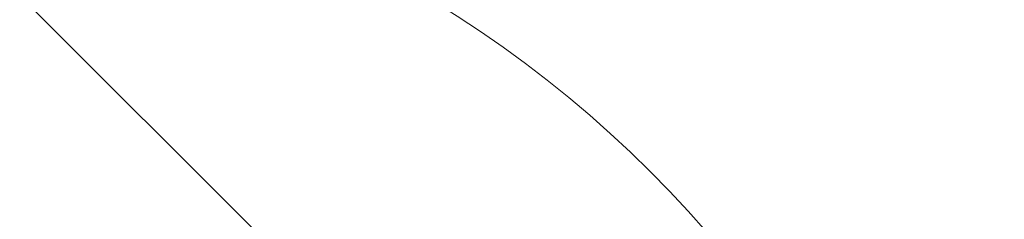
# Model space of a CAD drawing. Header units: metres. Extents: x 179483 to 180084, y 582739 to 582904.
# Tile 10 of 205: x 179667.565 to 179668.625, y 582800.392 to 582800.607. Entities that reach past the tile are written whole.
import ezdxf

# ---------------------------------------------------------------- set-up
doc = ezdxf.new("R2010")
doc.units = ezdxf.units.M
doc.layers.get('0').update_dxf_attribs({"linetype": 'CONTINUOUS', "lineweight": 9})
doc.layers.add('TA - VERDACHT OBJECT BENADERD', color=3, linetype='CONTINUOUS')
doc.layers.add('TA - VRIJGEGEVEN TOT 4M-MV', color=3, linetype='CONTINUOUS', lineweight=18)
doc.styles.get("Standard").update_dxf_attribs({"font": 'arial.ttf'})

# ---------------------------------------------------------------- blocks, each defined once
blk = doc.blocks.new('Object')
at = {"lineweight": 20}
blk.add_circle((0, 0), 1.2358, dxfattribs=at)
at = {"color": 7}
blk.add_attdef('1', (-2.4803, 0.7741), '', height=1.2, dxfattribs=at)

msp = doc.modelspace()

# ---------------------------------------------------------------- hatches: boundary and pattern name
at = {"layer": 'TA - VRIJGEGEVEN TOT 4M-MV'}
h = msp.add_hatch(dxfattribs=at)
h.set_pattern_fill('ANSI31', color=256, scale=0.3, angle=90, style=0)
h.paths.add_polyline_path([(179698.6895, 582798.0823), (179673.5382, 582800.4016), (179660.7398, 582801.3596), (179663.0323, 582798.8985), (179668.8404, 582797.6078), (179675.1324, 582797.1238), (179680.08, 582796.5323), (179682.0995, 582799.3251), (179685.807, 582799.0706), (179685.2726, 582795.9538), (179685.7055, 582795.874), (179687.609, 582796.2634), (179694.1019, 582798.3312), (179702.384, 582797.3376), (179702.3919, 582797.4234)])

# ---------------------------------------------------------------- block references
at = {"layer": 'TA - VERDACHT OBJECT BENADERD', "linetype": 'ByBlock'}
msp.add_blockref('Object', (179667.37, 582799.57), dxfattribs=at)

doc.saveas('drawing.dxf')
